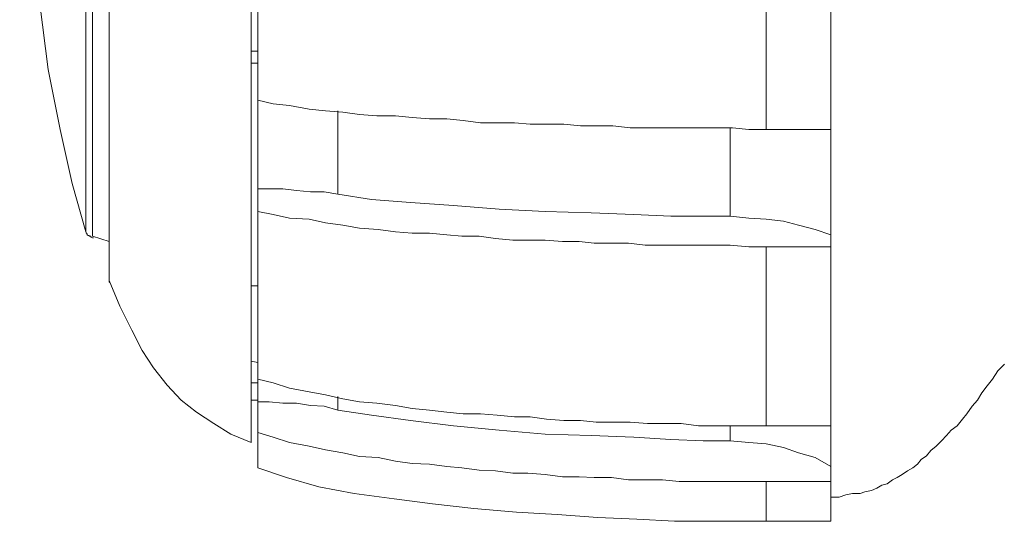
# Model space of a CAD drawing. Header units: millimetres. Extents: x 0 to 283, y 0 to 196.
# Tile 15 of 32: x 84.65 to 99.1, y 85.13 to 92.49. Entities that reach past the tile are written whole.
import ezdxf

# ---------------------------------------------------------------- set-up
doc = ezdxf.new("R2010")
doc.units = ezdxf.units.MM
doc.layers.get('0').update_dxf_attribs({"linetype": 'CONTINUOUS'})

msp = doc.modelspace()

# ---------------------------------------------------------------- linework, layer by layer
at = {"linetype": 'Continuous', "lineweight": 9}
for points in [[(96.555, 85.131), (96.555, 110.05), (96.555, 110.05)], [(88.149, 85.914), (88.149, 109.256), (88.149, 109.256)], [(88.05, 86.289), (88.05, 108.87), (88.05, 108.87)], [(85.965, 106.531), (85.965, 88.661), (85.965, 88.661)], [(85.965, 106.476), (85.965, 88.683), (85.965, 88.683)], [(85.623, 89.378), (85.623, 105.781), (85.623, 105.781)], [(85.723, 89.312), (85.723, 105.858), (85.723, 105.858)], [(84.653, 97.596), (84.675, 96.217), (84.719, 94.971), (84.818, 93.801), (84.95, 92.72), (85.072, 91.76), (85.248, 90.878), (85.425, 90.084), (85.623, 89.378)], [(95.606, 94.893), (95.606, 90.878), (95.606, 90.878)], [(88.05, 92.025), (88.149, 92.025), (88.149, 92.025)], [(88.05, 91.849), (88.149, 91.849), (88.149, 91.849)], [(88.149, 91.308), (88.37, 91.253), (88.613, 91.231), (88.9, 91.176), (89.142, 91.154), (89.396, 91.132), (89.639, 91.099), (89.892, 91.077), (90.168, 91.077), (90.411, 91.054), (90.665, 91.032), (90.918, 91.032), (91.161, 91.01), (91.415, 90.977), (91.657, 90.977), (91.911, 90.977), (92.143, 90.955), (92.385, 90.955), (92.639, 90.955), (92.882, 90.933), (93.113, 90.933), (93.356, 90.933), (93.61, 90.9), (93.864, 90.9), (94.106, 90.9), (94.36, 90.9), (94.614, 90.9), (94.856, 90.9), (95.11, 90.9), (95.353, 90.878), (95.606, 90.878)], [(89.319, 89.929), (89.319, 91.154), (89.319, 91.154)], [(95.077, 89.609), (95.077, 90.9), (95.077, 90.9)], [(95.606, 90.878), (96.555, 90.878), (96.555, 90.878)], [(88.149, 90.007), (88.315, 90.007), (88.513, 90.007), (88.712, 89.984), (88.922, 89.962), (89.12, 89.962), (89.319, 89.929)], [(89.319, 89.929), (89.815, 89.852), (90.389, 89.808), (91.018, 89.764), (91.69, 89.709), (92.363, 89.676), (93.036, 89.654), (93.665, 89.631), (94.205, 89.609), (94.68, 89.609), (95.077, 89.609)], [(95.606, 89.157), (95.353, 89.157), (95.077, 89.179), (94.834, 89.179), (94.581, 89.179), (94.327, 89.179), (94.084, 89.179), (93.83, 89.179), (93.588, 89.212), (93.334, 89.212), (93.08, 89.212), (92.86, 89.234), (92.617, 89.234), (92.363, 89.256), (92.11, 89.256), (91.889, 89.256), (91.635, 89.278), (91.393, 89.312), (91.139, 89.312), (90.918, 89.334), (90.665, 89.356), (90.411, 89.356), (90.168, 89.378), (89.914, 89.411), (89.639, 89.433), (89.396, 89.477), (89.142, 89.51), (88.9, 89.565), (88.613, 89.576), (88.37, 89.631), (88.149, 89.676)], [(95.077, 89.609), (95.353, 89.576), (95.606, 89.565), (95.86, 89.532), (96.081, 89.477), (96.323, 89.411), (96.555, 89.334)], [(85.623, 89.367), (85.623, 89.367), (85.634, 89.356), (85.645, 89.345), (85.645, 89.334), (85.656, 89.323), (85.667, 89.323), (85.678, 89.312), (85.69, 89.312), (85.701, 89.301), (85.723, 89.29), (85.723, 89.29), (85.734, 89.29)], [(85.723, 89.312), (85.965, 89.234), (85.965, 89.234)], [(95.606, 89.157), (95.606, 86.532), (95.606, 86.532)], [(95.606, 89.157), (96.555, 89.157), (96.555, 89.157)], [(85.965, 88.672), (85.965, 88.672), (85.965, 88.661), (85.965, 88.639), (85.976, 88.639), (85.976, 88.628)], [(85.965, 88.661), (86.12, 88.286), (86.296, 87.933), (86.451, 87.635), (86.616, 87.381), (86.815, 87.127), (87.024, 86.907), (87.245, 86.73), (87.499, 86.565), (87.752, 86.41), (88.05, 86.289)], [(88.05, 88.584), (88.149, 88.584), (88.149, 88.584)], [(88.05, 87.48), (88.149, 87.458), (88.149, 87.458)], [(96.555, 85.484), (96.676, 85.484), (96.776, 85.517), (96.875, 85.539), (96.985, 85.539), (97.052, 85.561), (97.151, 85.583), (97.228, 85.616), (97.305, 85.66), (97.382, 85.682), (97.46, 85.738), (97.526, 85.771), (97.603, 85.815), (97.68, 85.87), (97.757, 85.914), (97.824, 85.969), (97.879, 86.035), (97.956, 86.091), (98.022, 86.168), (98.099, 86.234), (98.177, 86.311), (98.254, 86.388), (98.32, 86.466), (98.408, 86.532), (98.486, 86.631), (98.552, 86.708), (98.629, 86.819), (98.706, 86.907), (98.772, 87.017), (98.85, 87.116), (98.927, 87.216), (99.004, 87.337), (99.103, 87.436)], [(88.05, 87.161), (88.149, 87.161), (88.149, 87.161)], [(88.149, 87.216), (88.37, 87.161), (88.613, 87.083), (88.9, 87.028), (89.142, 86.984), (89.396, 86.929), (89.639, 86.885), (89.892, 86.863), (90.168, 86.83), (90.411, 86.785), (90.665, 86.763), (90.918, 86.73), (91.161, 86.708), (91.415, 86.708), (91.657, 86.686), (91.911, 86.664), (92.143, 86.664), (92.385, 86.631), (92.639, 86.609), (92.882, 86.609), (93.113, 86.587), (93.356, 86.587), (93.61, 86.587), (93.864, 86.565), (94.106, 86.565), (94.36, 86.565), (94.614, 86.532), (94.856, 86.532), (95.11, 86.532), (95.353, 86.532), (95.606, 86.532)], [(88.05, 86.907), (88.149, 86.907), (88.149, 86.907)], [(88.149, 86.885), (88.315, 86.885), (88.513, 86.863), (88.712, 86.863), (88.922, 86.83), (89.12, 86.819), (89.319, 86.763)], [(89.319, 86.763), (89.319, 86.962), (89.319, 86.962)], [(89.319, 86.763), (89.815, 86.686), (90.389, 86.609), (91.018, 86.532), (91.69, 86.466), (92.363, 86.41), (93.036, 86.388), (93.665, 86.366), (94.205, 86.333), (94.68, 86.311), (95.077, 86.311)], [(95.606, 85.715), (95.353, 85.715), (95.077, 85.715), (94.834, 85.715), (94.581, 85.715), (94.327, 85.715), (94.084, 85.738), (93.83, 85.738), (93.588, 85.738), (93.334, 85.771), (93.08, 85.771), (92.86, 85.782), (92.617, 85.782), (92.363, 85.815), (92.11, 85.837), (91.889, 85.837), (91.635, 85.87), (91.393, 85.881), (91.139, 85.914), (90.918, 85.936), (90.665, 85.969), (90.411, 85.98), (90.168, 86.013), (89.914, 86.068), (89.639, 86.079), (89.396, 86.135), (89.142, 86.179), (88.9, 86.234), (88.613, 86.289), (88.37, 86.366), (88.149, 86.432)], [(95.077, 86.311), (95.077, 86.532), (95.077, 86.532)], [(95.606, 86.532), (96.555, 86.532), (96.555, 86.532)], [(95.077, 86.311), (95.353, 86.289), (95.606, 86.267), (95.86, 86.212), (96.081, 86.135), (96.323, 86.068), (96.555, 85.936)], [(88.149, 85.914), (88.569, 85.771), (89.043, 85.638), (89.561, 85.539), (90.146, 85.462), (90.709, 85.385), (91.315, 85.318), (91.944, 85.263), (92.54, 85.23), (93.135, 85.186), (93.709, 85.164), (94.261, 85.131), (94.757, 85.131), (95.209, 85.131), (95.606, 85.131)], [(95.606, 85.715), (95.606, 85.131), (95.606, 85.131)], [(95.606, 85.715), (96.555, 85.715), (96.555, 85.715)], [(95.606, 85.131), (96.555, 85.131), (96.555, 85.131)]]:
    msp.add_lwpolyline(points, dxfattribs=at)

doc.saveas('drawing.dxf')
